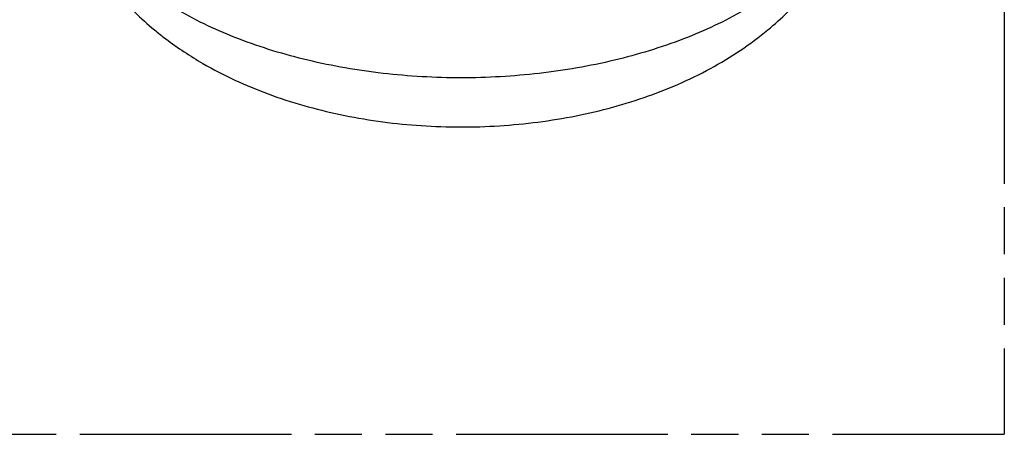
# Model space of a CAD drawing. Header units: millimetres. Extents: x 0 to 210, y 0 to 297.
# Tile 4 of 7: x 110 to 150, y 208 to 225. Entities that reach past the tile are written whole.
import ezdxf

# ---------------------------------------------------------------- set-up
doc = ezdxf.new("R2010")
doc.units = ezdxf.units.MM
doc.header["$LTSCALE"] = 19.36
doc.linetypes.add('PHANTOM', pattern=[0.8, 0.45, -0.05, 0.1, -0.05, 0.1, -0.05])
doc.layers.get('0').update_dxf_attribs({"linetype": 'CONTINUOUS'})
doc.layers.add('DEFAULT_3', color=7, linetype='PHANTOM')

msp = doc.modelspace()

# ---------------------------------------------------------------- linework, layer by layer
at = {"color": 7, "linetype": 'CONTINUOUS'}
for points, knots in [([(111.3039, 231.7427), (111.3115, 231.3846), (111.3706, 230.6696), (111.5883, 229.6168), (111.9288, 228.5976), (112.5343, 227.298), (113.5591, 225.8024), (114.5944, 224.7869), (115.1525, 224.3235)], [0, 0, 0, 0, 0.1247516, 0.2490806, 0.3735123, 0.4980406, 0.7474012, 1, 1, 1, 1]), ([(140.4025, 224.3235), (140.9606, 224.7869), (141.9959, 225.8024), (143.0207, 227.298), (143.6263, 228.5976), (143.9668, 229.6167), (144.1844, 230.6696), (144.2435, 231.3846), (144.2511, 231.7427)], [0, 0, 0, 0, 0.2525987, 0.5019565, 0.6264835, 0.7509132, 0.875248, 1, 1, 1, 1]), ([(115.1525, 224.3235), (115.3069, 224.1953), (115.9431, 223.6913), (116.6237, 223.244), (117.1527, 222.9385)], [0, 0, 0, 0, 0.2472311, 1, 1, 1, 1]), ([(117.1527, 222.9385), (118.006, 222.4459), (119.8449, 221.6009), (122.8095, 220.7619), (125.9459, 220.3248), (129.1467, 220.2954), (132.2992, 220.6733), (135.2954, 221.4551), (138.0388, 222.6362), (139.671, 223.7161), (140.4025, 224.3235)], [0, 0, 0, 0, 0.1204642, 0.2460247, 0.3754738, 0.5064761, 0.6363058, 0.7625459, 0.8837511, 1, 1, 1, 1])]:
    msp.add_open_spline(points, degree=3, knots=knots, dxfattribs=at)
at = {"color": 9, "linetype": 'CONTINUOUS'}
msp.add_open_spline([(139.4271, 225.1344), (138.6296, 224.674), (136.8857, 223.8619), (134.0459, 222.9988), (130.9714, 222.4675), (127.7776, 222.2883), (124.5838, 222.4675), (121.5093, 222.9988), (118.6695, 223.8619), (116.9256, 224.6739), (116.1281, 225.1344)], degree=3, knots=[0, 0, 0, 0, 0.1141572, 0.2373241, 0.3669755, 0.4999995, 0.6330236, 0.7626752, 0.8858423, 1, 1, 1, 1], dxfattribs=at)
at = {"layer": 'DEFAULT_3', "color": 7, "linetype": 'PHANTOM'}
for p in [(150.1286, 257.68), (50.1286, 207.68)]:
    msp.add_line(p, (150.1286, 207.68), dxfattribs=at)

doc.saveas('drawing.dxf')
